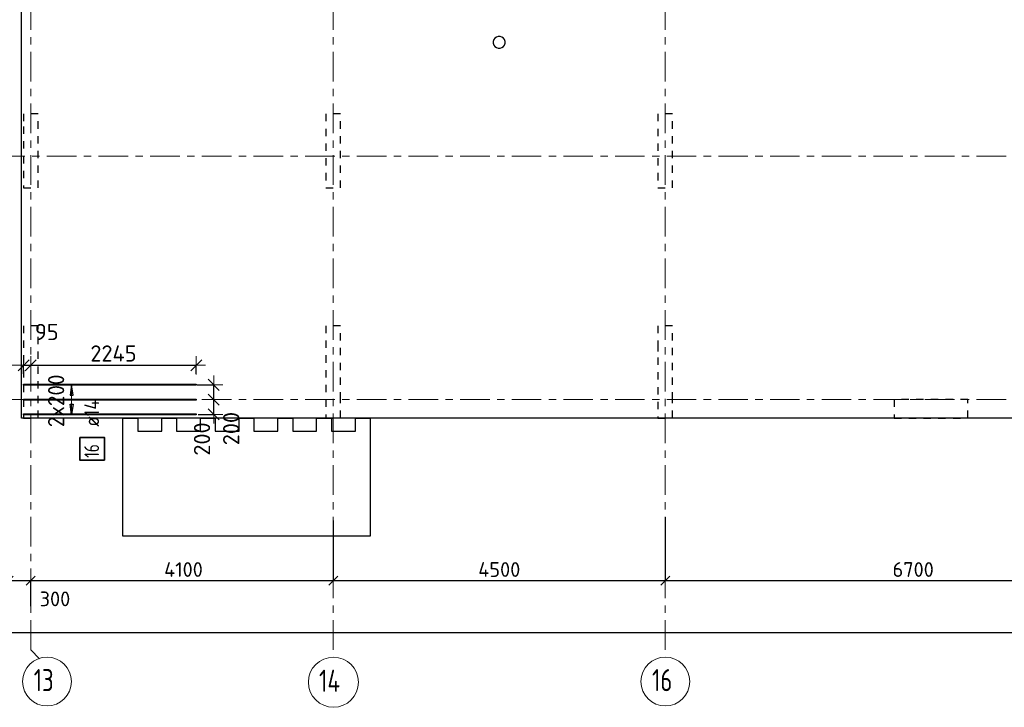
# Model space of a CAD drawing. Header units: metres. Extents: x -38 to 97, y -15 to 21.
# Tile 10 of 216: x 33 to 46, y -4 to 5. Entities that reach past the tile are written whole.
import ezdxf

# ---------------------------------------------------------------- set-up
doc = ezdxf.new("R2010")
doc.units = ezdxf.units.M
doc.header["$PDMODE"] = 65
for name, pattern in [('______11', [0.5, 0.4, -0.05, 0, -0.05]), ('______2', [0.0405, 0.03, -0.0105]), ('______5', [1.1, 0.8, -0.1, 0.1, -0.1])]:
    doc.linetypes.add(name, pattern=pattern)
for name, color, linetype, lineweight in [('XR$2$Осевая линия (1)', 7, '______5', 13), ('XR$2$Размерная линия (1)', 7, 'Continuous', 13), ('XR$5$Перекрытие (1)', 7, 'Continuous', 35), ('XR$5$Размерная линия_ общее', 7, 'Continuous', 13)]:
    doc.layers.add(name, color=color, linetype=linetype, lineweight=lineweight)
doc.layers.add('XR$5$Арм.стержн.Доп. Арм верхн.зоны Х', color=7, linetype='Continuous', lineweight=35, true_color=0x8c8cff)
doc.layers.add('XR$7$Стена_ бетон несущ.', color=7, linetype='Continuous', lineweight=70, true_color=0xb4b496)
doc.styles.add('ISOCPEUR', font='txt')
doc.dimstyles.new('DIMSTYLE_3', dxfattribs={"dimtxt": 0.2, "dimasz": 0.2, "dimexe": 0, "dimexo": 0, "dimgap": 0.1, "dimtad": 2, "dimdec": 0, "dimlfac": 1000, "dimrnd": 5, "dimzin": 12, "dimdsep": 46, "dimtxsty": 'ISOCPEUR', "dimblk1": 'ALL_ML_STRICH', "dimblk2": 'ALL_ML_STRICH', "dimsah": 1, "dimcen": 0, "dimclrd": 7, "dimclre": 256, "dimclrt": 7, "dimadec": 0, "dimazin": 0, "dimtfac": 1, "dimtdec": 0, "dimtix": 1, "dimtmove": 2, "dimatfit": 3, "dimfxl": 0, "dimtzin": 0, "dimlwd": 0, "dimlwe": -3, "dimarcsym": 0})
doc.dimstyles.new('DIMSTYLE_39', dxfattribs={"dimtxt": 0.22, "dimasz": 0.25, "dimexe": 0, "dimexo": 0, "dimgap": 0.11, "dimtad": 2, "dimdec": 0, "dimlfac": 1000, "dimrnd": 5, "dimzin": 12, "dimdsep": 46, "dimtxsty": 'ISOCPEUR', "dimblk1": 'ALL_ML_STRICH', "dimblk2": 'ALL_ML_STRICH', "dimsah": 1, "dimcen": 0, "dimclrd": 7, "dimclre": 256, "dimclrt": 7, "dimadec": 0, "dimazin": 0, "dimtfac": 1, "dimtdec": 0, "dimtix": 1, "dimtmove": 2, "dimatfit": 3, "dimfxl": 0, "dimtzin": 0, "dimlwd": 0, "dimlwe": -3, "dimarcsym": 0})
doc.dimstyles.new('DIMSTYLE_4', dxfattribs={"dimtxt": 0.2, "dimasz": 0.2, "dimexe": 0, "dimexo": 0, "dimgap": 0.1, "dimtad": 0, "dimdec": 0, "dimlfac": 1000, "dimrnd": 5, "dimzin": 12, "dimdsep": 46, "dimtxsty": 'ISOCPEUR', "dimblk1": 'ALL_ML_STRICH', "dimblk2": 'ALL_ML_STRICH', "dimsah": 1, "dimcen": 0, "dimclrd": 7, "dimclre": 256, "dimclrt": 7, "dimadec": 0, "dimazin": 0, "dimtfac": 1, "dimtdec": 0, "dimtix": 1, "dimtmove": 2, "dimatfit": 3, "dimfxl": 0, "dimtvp": 1.2, "dimtzin": 0, "dimlwd": 0, "dimlwe": -3, "dimarcsym": 0})
doc.dimstyles.new('DIMSTYLE_41', dxfattribs={"dimtxt": 0.22, "dimasz": 0.25, "dimexe": 0, "dimexo": 0, "dimgap": 0.11, "dimtad": 2, "dimdec": 0, "dimlfac": 1000, "dimrnd": 5, "dimzin": 12, "dimdsep": 46, "dimtxsty": 'ISOCPEUR', "dimblk1": 'ALL_ML_STRICH', "dimblk2": 'ALL_ML_STRICH', "dimsah": 1, "dimcen": 0, "dimclrd": 7, "dimclre": 256, "dimclrt": 7, "dimadec": 0, "dimazin": 0, "dimtfac": 1, "dimtdec": 0, "dimtix": 1, "dimtmove": 2, "dimatfit": 3, "dimfxl": 0, "dimtvp": 1.2, "dimtzin": 0, "dimlwd": 0, "dimlwe": -3, "dimarcsym": 0})
doc.dimstyles.new('DIMSTYLE_42', dxfattribs={"dimtxt": 0.22, "dimasz": 0.25, "dimexe": 0, "dimexo": 0, "dimgap": 0.11, "dimtad": 0, "dimdec": 0, "dimlfac": 1000, "dimrnd": 5, "dimzin": 12, "dimdsep": 46, "dimtxsty": 'ISOCPEUR', "dimblk1": 'ALL_ML_STRICH', "dimblk2": 'ALL_ML_STRICH', "dimsah": 1, "dimcen": 0, "dimclrd": 7, "dimclre": 256, "dimclrt": 7, "dimadec": 0, "dimazin": 0, "dimtfac": 1, "dimtdec": 0, "dimtix": 1, "dimtmove": 2, "dimatfit": 3, "dimfxl": 0, "dimtvp": 1.2, "dimtzin": 0, "dimlwd": 0, "dimlwe": -3, "dimarcsym": 0})

# ---------------------------------------------------------------- blocks, each defined once
blk = doc.blocks.new('ALL_ML_STRICH')
at = {"color": 0, "linetype": 'ByBlock', "lineweight": -2}
for p, q in [((-1, 0), (0.5, 0)), ((-0.3, -0.3), (0.3, 0.3)), ((0, -0.5), (0, 0.5))]:
    blk.add_line(p, q, dxfattribs=at)
blk = doc.blocks.new('*D12')
at = {"layer": 'DEFPOINTS', "color": 7, "linetype": 'Continuous', "lineweight": 13, "transparency": 33554687}
for p in [(0.5, -3.103), (0.5, -3.156), (61.6, -3.14)]:
    blk.add_point(p, dxfattribs=at)
at = {"layer": 'XR$2$Размерная линия (1)', "color": 9, "linetype": 'Continuous', "lineweight": -2, "true_color": 0xc7c7c7, "transparency": 33554687}
for p, q in [((0.5, -3.123), (0.5, -3.156)), ((61.6, -3.156), (61.6, -3.156))]:
    blk.add_line(p, q, dxfattribs=at)
at = {"layer": 'XR$2$Размерная линия (1)', "color": 7, "linetype": 'Continuous', "lineweight": -2, "transparency": 33554687}
blk.add_line((0.5, -3.156), (61.6, -3.156), dxfattribs=at)
at = {"layer": 'XR$2$Размерная линия (1)', "color": 7, "linetype": 'Continuous', "lineweight": 13, "transparency": 33554687, "xscale": 0.2, "yscale": 0.2, "zscale": 0.2, "rotation": 180}
blk.add_blockref('ALL_ML_STRICH', (0.5, -3.156), dxfattribs=at)
at = {"layer": 'XR$2$Размерная линия (1)', "color": 7, "linetype": 'Continuous', "lineweight": 13, "transparency": 33554687, "xscale": 0.2, "yscale": 0.2, "zscale": 0.2}
blk.add_blockref('ALL_ML_STRICH', (61.6, -3.156), dxfattribs=at)
at = {"layer": 'XR$2$Размерная линия (1)', "color": 7, "linetype": 'Continuous', "lineweight": 13, "transparency": 33554687, "insert": (31.1, -3.006), "char_height": 0.2, "width": 1, "attachment_point": 5, "style": 'ISOCPEUR'}
blk.add_mtext('\\A1;{61100}', dxfattribs=at)
blk = doc.blocks.new('*D20')
at = {"layer": 'DEFPOINTS', "color": 7, "linetype": 'Continuous', "lineweight": 13, "transparency": 33554687}
for p in [(32.55, -2.452), (32.55, -2.802), (32.85, -2.818)]:
    blk.add_point(p, dxfattribs=at)
at = {"layer": 'XR$2$Размерная линия (1)', "color": 9, "linetype": 'Continuous', "lineweight": -2, "true_color": 0xc7c7c7, "transparency": 33554687}
for p, q in [((32.55, -2.782), (32.55, -2.452)), ((32.85, -2.798), (32.85, -2.452))]:
    blk.add_line(p, q, dxfattribs=at)
at = {"layer": 'XR$2$Размерная линия (1)', "color": 7, "linetype": 'Continuous', "lineweight": -2, "transparency": 33554687}
blk.add_line((32.55, -2.452), (32.85, -2.452), dxfattribs=at)
at = {"layer": 'XR$2$Размерная линия (1)', "color": 7, "linetype": 'Continuous', "lineweight": 13, "transparency": 33554687, "xscale": 0.2, "yscale": 0.2, "zscale": 0.2, "rotation": 180}
blk.add_blockref('ALL_ML_STRICH', (32.55, -2.452), dxfattribs=at)
at = {"layer": 'XR$2$Размерная линия (1)', "color": 7, "linetype": 'Continuous', "lineweight": 13, "transparency": 33554687, "xscale": 0.2, "yscale": 0.2, "zscale": 0.2}
blk.add_blockref('ALL_ML_STRICH', (32.85, -2.452), dxfattribs=at)
at = {"layer": 'XR$2$Размерная линия (1)', "color": 7, "linetype": 'Continuous', "lineweight": 13, "transparency": 33554687, "insert": (33.178, -2.7), "char_height": 0.2, "width": 0.6, "attachment_point": 5, "style": 'ISOCPEUR'}
blk.add_mtext('\\A1;{300}', dxfattribs=at)
blk = doc.blocks.new('*D21')
at = {"layer": 'DEFPOINTS', "color": 7, "linetype": 'Continuous', "lineweight": 13, "transparency": 33554687}
for p in [(36.95, -1.617), (32.85, -2.452), (32.85, -2.818)]:
    blk.add_point(p, dxfattribs=at)
at = {"layer": 'XR$2$Размерная линия (1)', "color": 9, "linetype": 'Continuous', "lineweight": -2, "true_color": 0xc7c7c7, "transparency": 33554687}
for p, q in [((36.95, -1.637), (36.95, -2.452)), ((32.85, -2.798), (32.85, -2.452))]:
    blk.add_line(p, q, dxfattribs=at)
at = {"layer": 'XR$2$Размерная линия (1)', "color": 7, "linetype": 'Continuous', "lineweight": -2, "transparency": 33554687}
blk.add_line((32.85, -2.452), (36.95, -2.452), dxfattribs=at)
at = {"layer": 'XR$2$Размерная линия (1)', "color": 7, "linetype": 'Continuous', "lineweight": 13, "transparency": 33554687, "xscale": 0.2, "yscale": 0.2, "zscale": 0.2, "rotation": 180}
blk.add_blockref('ALL_ML_STRICH', (32.85, -2.452), dxfattribs=at)
at = {"layer": 'XR$2$Размерная линия (1)', "color": 7, "linetype": 'Continuous', "lineweight": 13, "transparency": 33554687, "xscale": 0.2, "yscale": 0.2, "zscale": 0.2}
blk.add_blockref('ALL_ML_STRICH', (36.95, -2.452), dxfattribs=at)
at = {"layer": 'XR$2$Размерная линия (1)', "color": 7, "linetype": 'Continuous', "lineweight": 13, "transparency": 33554687, "insert": (34.92, -2.302), "char_height": 0.2, "width": 0.8, "attachment_point": 5, "style": 'ISOCPEUR'}
blk.add_mtext('\\A1;{4100}', dxfattribs=at)
blk = doc.blocks.new('*D22')
at = {"layer": 'DEFPOINTS', "color": 7, "linetype": 'Continuous', "lineweight": 13, "transparency": 33554687}
for p in [(41.45, -1.575), (36.95, -1.617), (36.95, -2.452)]:
    blk.add_point(p, dxfattribs=at)
at = {"layer": 'XR$2$Размерная линия (1)', "color": 9, "linetype": 'Continuous', "lineweight": -2, "true_color": 0xc7c7c7, "transparency": 33554687}
for p, q in [((41.45, -1.595), (41.45, -2.452)), ((36.95, -1.637), (36.95, -2.452))]:
    blk.add_line(p, q, dxfattribs=at)
at = {"layer": 'XR$2$Размерная линия (1)', "color": 7, "linetype": 'Continuous', "lineweight": -2, "transparency": 33554687}
blk.add_line((36.95, -2.452), (41.45, -2.452), dxfattribs=at)
at = {"layer": 'XR$2$Размерная линия (1)', "color": 7, "linetype": 'Continuous', "lineweight": 13, "transparency": 33554687, "xscale": 0.2, "yscale": 0.2, "zscale": 0.2, "rotation": 180}
blk.add_blockref('ALL_ML_STRICH', (36.95, -2.452), dxfattribs=at)
at = {"layer": 'XR$2$Размерная линия (1)', "color": 7, "linetype": 'Continuous', "lineweight": 13, "transparency": 33554687, "xscale": 0.2, "yscale": 0.2, "zscale": 0.2}
blk.add_blockref('ALL_ML_STRICH', (41.45, -2.452), dxfattribs=at)
at = {"layer": 'XR$2$Размерная линия (1)', "color": 7, "linetype": 'Continuous', "lineweight": 13, "transparency": 33554687, "insert": (39.2, -2.302), "char_height": 0.2, "width": 0.8, "attachment_point": 5, "style": 'ISOCPEUR'}
blk.add_mtext('\\A1;{4500}', dxfattribs=at)
blk = doc.blocks.new('*D23')
at = {"layer": 'DEFPOINTS', "color": 7, "linetype": 'Continuous', "lineweight": 13, "transparency": 33554687}
for p in [(41.45, -1.575), (48.15, -1.606), (41.45, -2.452)]:
    blk.add_point(p, dxfattribs=at)
at = {"layer": 'XR$2$Размерная линия (1)', "color": 9, "linetype": 'Continuous', "lineweight": -2, "true_color": 0xc7c7c7, "transparency": 33554687}
for p, q in [((41.45, -1.595), (41.45, -2.452)), ((48.15, -1.626), (48.15, -2.452))]:
    blk.add_line(p, q, dxfattribs=at)
at = {"layer": 'XR$2$Размерная линия (1)', "color": 7, "linetype": 'Continuous', "lineweight": -2, "transparency": 33554687}
blk.add_line((41.45, -2.452), (48.15, -2.452), dxfattribs=at)
at = {"layer": 'XR$2$Размерная линия (1)', "color": 7, "linetype": 'Continuous', "lineweight": 13, "transparency": 33554687, "xscale": 0.2, "yscale": 0.2, "zscale": 0.2, "rotation": 180}
blk.add_blockref('ALL_ML_STRICH', (41.45, -2.452), dxfattribs=at)
at = {"layer": 'XR$2$Размерная линия (1)', "color": 7, "linetype": 'Continuous', "lineweight": 13, "transparency": 33554687, "xscale": 0.2, "yscale": 0.2, "zscale": 0.2}
blk.add_blockref('ALL_ML_STRICH', (48.15, -2.452), dxfattribs=at)
at = {"layer": 'XR$2$Размерная линия (1)', "color": 7, "linetype": 'Continuous', "lineweight": 13, "transparency": 33554687, "insert": (44.81, -2.302), "char_height": 0.2, "width": 0.8, "attachment_point": 5, "style": 'ISOCPEUR'}
blk.add_mtext('\\A1;{6700}', dxfattribs=at)
blk = doc.blocks.new('*D652')
at = {"layer": 'DEFPOINTS', "color": 7, "linetype": 'Continuous', "lineweight": 13, "transparency": 33554687}
for p in [(35.359, 0), (35.021, -0.2), (35.33, -0.2)]:
    blk.add_point(p, dxfattribs=at)
at = {"layer": 'XR$5$Размерная линия_ общее', "color": 253, "linetype": 'Continuous', "lineweight": -2, "true_color": 0xa0a0a0, "transparency": 33554687}
for p, q in [((35.33, 0), (35.33, 0)), ((35.121, -0.2), (35.33, -0.2))]:
    blk.add_line(p, q, dxfattribs=at)
at = {"layer": 'XR$5$Размерная линия_ общее', "color": 7, "linetype": 'Continuous', "lineweight": -2, "transparency": 33554687}
blk.add_line((35.33, -0.2), (35.33, 0), dxfattribs=at)
at = {"layer": 'XR$5$Размерная линия_ общее', "color": 7, "linetype": 'Continuous', "lineweight": 13, "transparency": 33554687, "xscale": 0.25, "yscale": 0.25, "zscale": 0.25}
for p, rotation in [((35.33, 0), 90), ((35.33, -0.2), 270)]:
    blk.add_blockref('ALL_ML_STRICH', p, dxfattribs=dict(at, rotation=rotation))
at = {"layer": 'XR$5$Размерная линия_ общее', "color": 7, "linetype": 'Continuous', "lineweight": 13, "transparency": 33554687, "insert": (35.171, -0.534), "char_height": 0.22, "width": 0.66, "attachment_point": 5, "rotation": 90, "style": 'ISOCPEUR'}
blk.add_mtext('\\A1;{200}', dxfattribs=at)
blk = doc.blocks.new('*D653')
at = {"layer": 'DEFPOINTS', "color": 7, "linetype": 'Continuous', "lineweight": 13, "transparency": 33554687}
for p in [(35.004, 0.2), (35.33, 0), (35.359, 0)]:
    blk.add_point(p, dxfattribs=at)
at = {"layer": 'XR$5$Размерная линия_ общее', "color": 253, "linetype": 'Continuous', "lineweight": -2, "true_color": 0xa0a0a0, "transparency": 33554687}
for p, q in [((35.104, 0.2), (35.33, 0.2)), ((35.33, 0), (35.33, 0))]:
    blk.add_line(p, q, dxfattribs=at)
at = {"layer": 'XR$5$Размерная линия_ общее', "color": 7, "linetype": 'Continuous', "lineweight": -2, "transparency": 33554687}
blk.add_line((35.33, 0), (35.33, 0.2), dxfattribs=at)
at = {"layer": 'XR$5$Размерная линия_ общее', "color": 7, "linetype": 'Continuous', "lineweight": 13, "transparency": 33554687, "xscale": 0.25, "yscale": 0.25, "zscale": 0.25}
for p, rotation in [((35.33, 0.2), 90), ((35.33, 0), 270)]:
    blk.add_blockref('ALL_ML_STRICH', p, dxfattribs=dict(at, rotation=rotation))
at = {"layer": 'XR$5$Размерная линия_ общее', "color": 7, "linetype": 'Continuous', "lineweight": 13, "transparency": 33554687, "insert": (35.566, -0.393), "char_height": 0.22, "width": 0.66, "attachment_point": 5, "rotation": 90, "style": 'ISOCPEUR'}
blk.add_mtext('\\A1;{200}', dxfattribs=at)
blk = doc.blocks.new('*D654')
at = {"layer": 'DEFPOINTS', "color": 7, "linetype": 'Continuous', "lineweight": 13, "transparency": 33554687}
for p in [(32.753, 0.465), (32.85, 0.349), (32.753, 0.251)]:
    blk.add_point(p, dxfattribs=at)
at = {"layer": 'XR$5$Размерная линия_ общее', "color": 253, "linetype": 'Continuous', "lineweight": -2, "true_color": 0xa0a0a0, "transparency": 33554687}
for p, q in [((32.753, 0.351), (32.753, 0.465)), ((32.85, 0.449), (32.85, 0.465))]:
    blk.add_line(p, q, dxfattribs=at)
at = {"layer": 'XR$5$Размерная линия_ общее', "color": 7, "linetype": 'Continuous', "lineweight": -2, "transparency": 33554687}
blk.add_line((32.753, 0.465), (32.85, 0.465), dxfattribs=at)
at = {"layer": 'XR$5$Размерная линия_ общее', "color": 7, "linetype": 'Continuous', "lineweight": 13, "transparency": 33554687, "xscale": 0.25, "yscale": 0.25, "zscale": 0.25}
blk.add_blockref('ALL_ML_STRICH', (32.85, 0.465), dxfattribs=at)
at = {"layer": 'XR$5$Размерная линия_ общее', "color": 7, "linetype": 'Continuous', "lineweight": 13, "transparency": 33554687, "xscale": 0.25, "yscale": 0.25, "zscale": 0.25, "rotation": 180}
blk.add_blockref('ALL_ML_STRICH', (32.753, 0.465), dxfattribs=at)
at = {"layer": 'XR$5$Размерная линия_ общее', "color": 7, "linetype": 'Continuous', "lineweight": 13, "transparency": 33554687, "insert": (33.067, 0.916), "char_height": 0.22, "width": 0.44, "attachment_point": 5, "style": 'ISOCPEUR'}
blk.add_mtext('\\A1;{95}', dxfattribs=at)
blk = doc.blocks.new('*D655')
at = {"layer": 'DEFPOINTS', "color": 7, "linetype": 'Continuous', "lineweight": 13, "transparency": 33554687}
for p in [(32.85, 0.465), (32.85, 0.349), (35.093, 0.251)]:
    blk.add_point(p, dxfattribs=at)
at = {"layer": 'XR$5$Размерная линия_ общее', "color": 253, "linetype": 'Continuous', "lineweight": -2, "true_color": 0xa0a0a0, "transparency": 33554687}
for p, q in [((32.85, 0.449), (32.85, 0.465)), ((35.093, 0.351), (35.093, 0.465))]:
    blk.add_line(p, q, dxfattribs=at)
at = {"layer": 'XR$5$Размерная линия_ общее', "color": 7, "linetype": 'Continuous', "lineweight": -2, "transparency": 33554687}
blk.add_line((32.85, 0.465), (35.093, 0.465), dxfattribs=at)
at = {"layer": 'XR$5$Размерная линия_ общее', "color": 7, "linetype": 'Continuous', "lineweight": 13, "transparency": 33554687, "xscale": 0.25, "yscale": 0.25, "zscale": 0.25, "rotation": 180}
blk.add_blockref('ALL_ML_STRICH', (32.85, 0.465), dxfattribs=at)
at = {"layer": 'XR$5$Размерная линия_ общее', "color": 7, "linetype": 'Continuous', "lineweight": 13, "transparency": 33554687, "xscale": 0.25, "yscale": 0.25, "zscale": 0.25}
blk.add_blockref('ALL_ML_STRICH', (35.093, 0.465), dxfattribs=at)
at = {"layer": 'XR$5$Размерная линия_ общее', "color": 7, "linetype": 'Continuous', "lineweight": 13, "transparency": 33554687, "insert": (33.971, 0.625), "char_height": 0.22, "width": 0.88, "attachment_point": 5, "style": 'ISOCPEUR'}
blk.add_mtext('\\A1;{2245}', dxfattribs=at)

msp = doc.modelspace()

# ---------------------------------------------------------------- linework, layer by layer
at = {"layer": 'XR$2$Осевая линия (1)', "color": 253, "linetype": '______11', "lineweight": 13, "true_color": 0xa0a0a0, "transparency": 33554687}
for p, q in [((32.85, -3.39), (32.85, 19.78)), ((36.95, -3.39), (36.95, 8.76)), ((41.45, -3.39), (41.45, 8.13)), ((-2.63, 3.3), (62.6, 3.3)), ((-2.63, 0), (62.6, 0)), ((32.85, -3.39), (32.9702, -3.5102))]:
    msp.add_line(p, q, dxfattribs=at)
at = {"layer": 'XR$2$Осевая линия (1)', "color": 7, "linetype": 'Continuous', "lineweight": 13, "transparency": 33554687}
for centre, radius in [((33.0704, -3.8199), 0.3304), ((36.9521, -3.8291), 0.3396), ((41.4504, -3.8199), 0.3304)]:
    msp.add_circle(centre, radius, dxfattribs=at)
at = {"layer": 'XR$5$Арм.стержн.Доп. Арм верхн.зоны Х', "color": 253, "linetype": 'Continuous', "lineweight": -3, "true_color": 0xa0a0a0, "transparency": 33554687}
for p, q in [((33.404, 0.2002), (33.304, 0.2002)), ((33.404, 0.2002), (33.504, 0.2002)), ((33.404, -0.1998), (33.304, -0.1998)), ((33.404, -0.1998), (33.504, -0.1998))]:
    msp.add_line(p, q, dxfattribs=at)
at = {"layer": 'XR$5$Арм.стержн.Доп. Арм верхн.зоны Х', "color": 7, "linetype": 'Continuous', "lineweight": 25, "transparency": 33554687}
for p, q in [((33.404, 0.2002), (33.384, 0.0602)), ((33.424, 0.0602), (33.404, 0.2002)), ((33.384, 0.0602), (33.424, 0.0602)), ((33.404, -0.1998), (33.384, -0.0598)), ((33.384, -0.0598), (33.424, -0.0598)), ((33.424, -0.0598), (33.404, -0.1998))]:
    msp.add_line(p, q, dxfattribs=at)
at = {"layer": 'XR$5$Арм.стержн.Доп. Арм верхн.зоны Х', "color": 7, "linetype": 'Continuous', "lineweight": 13, "transparency": 33554687}
for p, q in [((33.404, 0.2002), (33.404, 0.2002)), ((33.404, -0.1998), (33.404, 0.2002)), ((33.404, -0.1998), (33.404, -0.1998))]:
    msp.add_line(p, q, dxfattribs=at)
at = {"layer": 'XR$5$Арм.стержн.Доп. Арм верхн.зоны Х', "color": 7, "linetype": 'Continuous', "lineweight": 25, "transparency": 33554687}
for points in [[(35.0929, 0.1932), (32.7529, 0.1932), (32.7529, 0.2072), (35.0929, 0.2072), (35.0929, 0.1932)], [(35.0929, -0.0068), (32.7529, -0.0068), (32.7529, 0.0072), (35.0929, 0.0072), (35.0929, -0.0068)], [(35.0929, -0.2068), (32.7529, -0.2068), (32.7529, -0.1928), (35.0929, -0.1928), (35.0929, -0.2068)]]:
    msp.add_lwpolyline(points, dxfattribs=at)
at = {"layer": 'XR$5$Арм.стержн.Доп. Арм верхн.зоны Х', "color": 7, "linetype": 'Continuous', "lineweight": 35, "transparency": 33554687}
msp.add_lwpolyline([(33.8498, -0.8211), (33.8498, -0.5144), (33.5164, -0.5144), (33.5164, -0.8211), (33.8498, -0.8211)], dxfattribs=at)
at = {"layer": 'XR$5$Перекрытие (1)', "color": 7, "linetype": 'Continuous', "lineweight": 25, "transparency": 33554687}
for p, q in [((32.725, -0.2498), (32.725, 16.4002)), ((39.1262, 4.8766), (39.1184, 4.8526)), ((39.1184, 4.8526), (39.1184, 4.8273)), ((39.1184, 4.8273), (39.1262, 4.8033)), ((39.141, 4.897), (39.1262, 4.8766)), ((39.1614, 4.9118), (39.141, 4.897)), ((39.1854, 4.9196), (39.1614, 4.9118)), ((39.2106, 4.9196), (39.1854, 4.9196)), ((39.2346, 4.9118), (39.2106, 4.9196)), ((39.2551, 4.897), (39.2346, 4.9118)), ((39.2699, 4.8766), (39.2551, 4.897)), ((39.2777, 4.8526), (39.2699, 4.8766)), ((39.2699, 4.8033), (39.2777, 4.8273)), ((39.2777, 4.8273), (39.2777, 4.8526)), ((39.1262, 4.8033), (39.141, 4.7829)), ((39.141, 4.7829), (39.1614, 4.7681)), ((39.1614, 4.7681), (39.1854, 4.7603)), ((39.1854, 4.7603), (39.2106, 4.7603)), ((39.2106, 4.7603), (39.2346, 4.7681)), ((39.2346, 4.7681), (39.2551, 4.7829)), ((39.2551, 4.7829), (39.2699, 4.8033)), ((61.85, -0.2498), (32.725, -0.2498)), ((34.1, -0.5099), (34.1, -0.2499)), ((34.1, -0.2499), (34.3, -0.2499)), ((34.3, -0.2499), (34.3, -0.4298)), ((34.625, -0.4298), (34.625, -0.2499)), ((34.625, -0.2499), (34.825, -0.2499)), ((34.825, -0.2499), (34.825, -0.4298)), ((35.15, -0.4298), (35.15, -0.2499)), ((35.15, -0.2499), (35.35, -0.2499)), ((35.35, -0.2499), (35.35, -0.4298)), ((35.675, -0.4298), (35.675, -0.2499)), ((35.675, -0.2499), (35.875, -0.2499)), ((35.875, -0.2499), (35.875, -0.4298)), ((36.2, -0.4298), (36.2, -0.2499)), ((36.2, -0.2499), (36.4, -0.2499)), ((36.4, -0.2499), (36.4, -0.4298)), ((36.725, -0.4298), (36.725, -0.2499)), ((36.725, -0.2499), (36.925, -0.2499)), ((36.925, -0.2499), (36.925, -0.4298)), ((37.25, -0.4298), (37.25, -0.2499)), ((37.25, -0.2499), (37.45, -0.2499)), ((37.45, -0.2499), (37.45, -0.5099)), ((34.1, -1.8498), (34.1, -0.5099)), ((34.3, -0.4298), (34.625, -0.4298)), ((34.825, -0.4298), (35.15, -0.4298)), ((35.35, -0.4298), (35.675, -0.4298)), ((35.875, -0.4298), (36.2, -0.4298)), ((36.4, -0.4298), (36.725, -0.4298)), ((36.925, -0.4298), (37.25, -0.4298)), ((37.45, -0.5099), (37.45, -1.8498)), ((37.45, -1.8498), (34.1, -1.8498))]:
    msp.add_line(p, q, dxfattribs=at)
at = {"layer": 'XR$7$Стена_ бетон несущ.', "color": 253, "linetype": '______2', "lineweight": -3, "true_color": 0xa0a0a0, "transparency": 33554687}
for p, q in [((32.95, 3.87), (32.75, 3.87)), ((32.75, 3.87), (32.75, 3.7)), ((32.95, 2.87), (32.95, 3.87)), ((37.05, 3.87), (36.85, 3.87)), ((36.85, 3.87), (36.85, 2.87)), ((37.05, 2.87), (37.05, 3.87)), ((41.55, 3.87), (41.35, 3.87)), ((41.35, 3.87), (41.35, 2.87)), ((41.55, 2.87), (41.55, 3.87)), ((32.75, 3.7), (32.75, 3.7)), ((32.75, 3.7), (32.75, 2.87)), ((32.75, 2.87), (32.95, 2.87)), ((36.85, 2.87), (37.05, 2.87)), ((41.35, 2.87), (41.55, 2.87)), ((32.95, 1), (32.75, 1)), ((32.75, 1), (32.75, -0.25)), ((32.95, -0.25), (32.95, 1)), ((37.05, 1), (36.85, 1)), ((36.85, 1), (36.85, 0)), ((37.05, 0), (37.05, 1)), ((41.55, 1), (41.35, 1)), ((41.35, 1), (41.35, 0.75)), ((41.55, 0), (41.55, 1)), ((41.35, 0.75), (41.35, 0.57)), ((41.35, 0.57), (41.35, -0.25)), ((36.85, 0), (36.85, -0.25)), ((37.05, -0.25), (37.05, 0)), ((41.55, -0.25), (41.55, 0)), ((45.55, 0), (44.55, 0)), ((44.55, 0), (44.55, -0.25)), ((45.55, -0.25), (45.55, 0)), ((32.75, -0.25), (32.95, -0.25)), ((36.85, -0.25), (37.05, -0.25)), ((41.35, -0.25), (41.55, -0.25)), ((44.55, -0.25), (45.55, -0.25))]:
    msp.add_line(p, q, dxfattribs=at)

# ---------------------------------------------------------------- texts
at = {"layer": 'XR$2$Осевая линия (1)', "color": 7, "linetype": 'Continuous', "lineweight": 13, "transparency": 33554687, "char_height": 0.3, "attachment_point": 7, "style": 'ISOCPEUR'}
for s, insert, width in [('\\W0.75;13', (32.8904, -3.9504), 0.472281), ('\\W0.76;14', (36.7571, -3.9596), 0.504562), ('\\W0.75;16', (41.2704, -3.9504), 0.472281)]:
    msp.add_mtext(s, dxfattribs=dict(at, insert=insert, width=width))
at = {"layer": 'XR$5$Арм.стержн.Доп. Арм верхн.зоны Х', "color": 7, "linetype": 'Continuous', "lineweight": 13, "transparency": 33554687, "insert": (33.304, -0.3738), "char_height": 0.22, "width": 0.873359, "attachment_point": 7, "rotation": 90, "style": 'ISOCPEUR'}
msp.add_mtext('\\W0.95;2x200', dxfattribs=at)
at = {"layer": 'XR$5$Арм.стержн.Доп. Арм верхн.зоны Х', "color": 7, "linetype": 'Continuous', "lineweight": 25, "transparency": 33554687, "char_height": 0.2, "attachment_point": 7, "rotation": 90, "style": 'ISOCPEUR'}
for s, insert, width in [('\\W0.89; ø14 ', (33.7764, -0.4811), 0.769432), ('\\W0.75;16', (33.7764, -0.7878), 0.314854)]:
    msp.add_mtext(s, dxfattribs=dict(at, insert=insert, width=width))

# ---------------------------------------------------------------- dimensions: what is measured, and where the dimension line sits
at = {"layer": 'XR$2$Размерная линия (1)', "color": 7, "linetype": 'Continuous', "lineweight": 13, "transparency": 33554687}
for base, p1, p2, dimstyle, picture, middle in [((41.45, -2.452), (36.95, -1.6372), (41.45, -1.5948), 'DIMSTYLE_3', '*D22', (39.2, -2.302)), ((48.15, -2.452), (41.45, -1.5948), (48.15, -1.6259), 'DIMSTYLE_3', '*D23', (44.81, -2.302)), ((36.95, -2.452), (32.85, -2.7982), (36.95, -1.6372), 'DIMSTYLE_3', '*D21', (34.92, -2.302)), ((32.85, -2.452), (32.55, -2.7816), (32.85, -2.7982), 'DIMSTYLE_4', '*D20', (33.1784, -2.6996)), ((61.6, -3.1563), (0.5, -3.1233), (61.6, -3.1563), 'DIMSTYLE_3', '*D12', (31.1, -3.0063))]:
    dim = msp.add_linear_dim(base=base, p1=p1, p2=p2, dimstyle=dimstyle, override={"dimpost": '<>', "dimclrd": 7, "dimclre": 9, "dimclrt": 7, "dimlwd": 0, "dimlwe": 65533}, dxfattribs=at)
    dim.commit()
    dim.dimension.update_dxf_attribs({"geometry": picture, "text_midpoint": middle, "dimtype": 160})
at = {"layer": 'XR$5$Размерная линия_ общее', "color": 7, "linetype": 'Continuous', "lineweight": 13, "transparency": 33554687}
for base, p1, p2, dimstyle, picture, middle in [((32.85, 0.4653), (32.7529, 0.3512), (32.85, 0.4488), 'DIMSTYLE_41', '*D654', (33.0673, 0.9155)), ((35.0929, 0.4653), (32.85, 0.4488), (35.0929, 0.3512), 'DIMSTYLE_39', '*D655', (33.9714, 0.6253))]:
    dim = msp.add_linear_dim(base=base, p1=p1, p2=p2, dimstyle=dimstyle, override={"dimpost": '<>', "dimclrd": 7, "dimclre": 253, "dimclrt": 7, "dimlwd": 0, "dimlwe": 65533}, dxfattribs=at)
    dim.commit()
    dim.dimension.update_dxf_attribs({"geometry": picture, "text_midpoint": middle, "dimtype": 160})
for base, p1, p2, dimstyle, picture, middle in [((35.3298, 0.2002), (35.3298, 0), (35.1035, 0.2002), 'DIMSTYLE_42', '*D653', (35.5659, -0.3933)), ((35.3298, 0), (35.121, -0.1998), (35.3298, 0), 'DIMSTYLE_41', '*D652', (35.1707, -0.5338))]:
    dim = msp.add_linear_dim(base=base, p1=p1, p2=p2, angle=90, dimstyle=dimstyle, override={"dimpost": '<>', "dimclrd": 7, "dimclre": 253, "dimclrt": 7, "dimlwd": 0, "dimlwe": 65533}, dxfattribs=at)
    dim.commit()
    dim.dimension.update_dxf_attribs({"geometry": picture, "text_midpoint": middle, "dimtype": 160})

doc.saveas('drawing.dxf')
